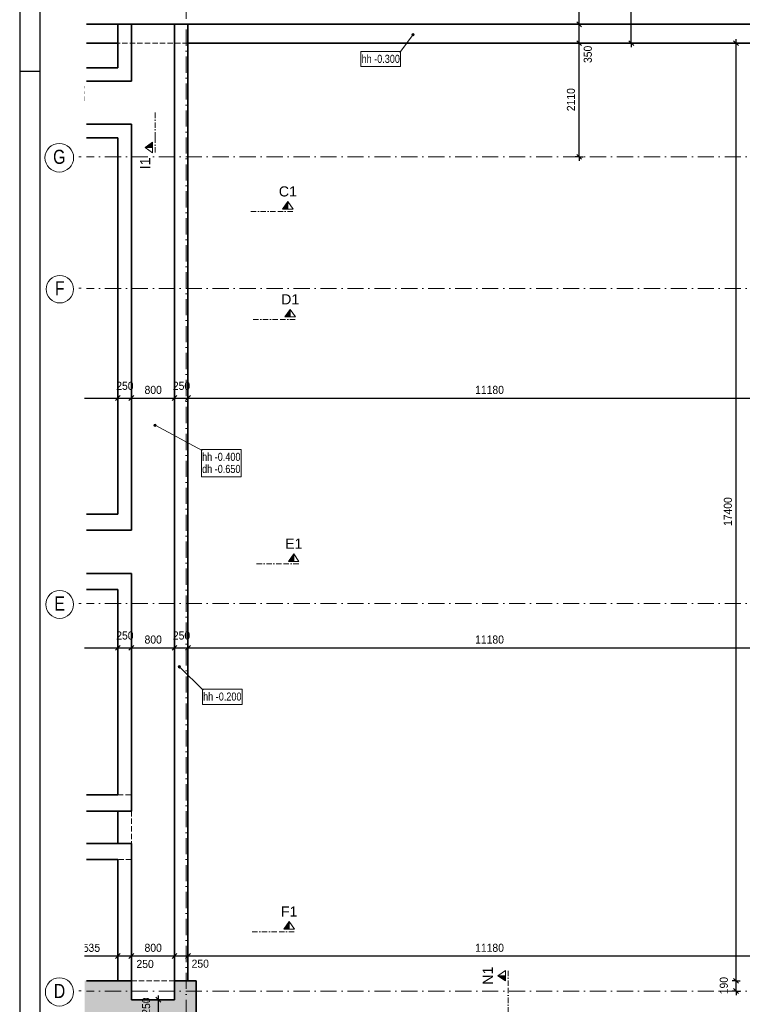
# Model space of a CAD drawing. Header units: millimetres. Extents: x 0 to 78750, y 0 to 63000.
# Tile 16 of 23: x 0 to 13410, y 27234 to 45505. Entities that reach past the tile are written whole.
import ezdxf
from ezdxf.enums import TextEntityAlignment as Align

# ---------------------------------------------------------------- set-up
doc = ezdxf.new("R2010")
doc.units = ezdxf.units.MM
doc.header["$LTSCALE"] = 1000
for name, pattern in [('Carkovana', [0.21, 0.15, -0.06]), ('Carkovana 0.5x', [0.14, 0.1, -0.04]), ('Cerchovana 0.5x', [0.18, 0.1, -0.04, 0, -0.04]), ('Cerchovana 2x', [0.5, 0.3, -0.1, 0, -0.1]), ('Teckovana', [0.06, 0, -0.06])]:
    doc.linetypes.add(name, pattern=pattern)
for name, color, linetype in [('Architektura obecně', 7, 'Continuous'), ('Kóty 1_50', 7, 'Continuous'), ('Standard', 7, 'Continuous')]:
    doc.layers.add(name, color=color, linetype=linetype)
for name, color, linetype, lineweight in [('Filling', 7, 'Continuous', 13), ('Plošné elementy obecné', 7, 'Continuous', 13), ('Rastr', 30, 'Teckovana', 18), ('Stěna', 7, 'Continuous', 35)]:
    doc.layers.add(name, color=color, linetype=linetype, lineweight=lineweight)
doc.styles.add('ARIAL', font='arial.ttf')

msp = doc.modelspace()

# ---------------------------------------------------------------- hatches: boundary and pattern name
at = {"layer": 'Filling', "linetype": 'Carkovana', "lineweight": 5, "true_color": 0xe0ffe0, "transparency": 33554687}
msp.add_hatch(color=254, dxfattribs=at).paths.add_polyline_path([(3270, 27070), (3270, 27660), (2872, 27670), (2872, 27320), (2072, 27320), (2072, 27670), (1205, 27670), (1205, 27070), (2743, 27070), (2743, 25264), (1205, 25264), (1205, 24772), (3270, 24772), (3270, 25264), (3267, 25264), (3267, 27070)])
at = {"layer": 'Kóty 1_50', "linetype": 'Carkovana', "lineweight": 5, "transparency": 33554687}
for points in [[(1205, 44278), (1205, 44229), (1212, 44235), (1212, 44255), (1212, 44270)], [(1205, 44176), (1205, 44122), (1212, 44130), (1212, 44148), (1212, 44171)], [(1205, 44086), (1205, 43996), (1210, 43996), (1210, 44086)], [(1286, 28248), (1288, 28229), (1300, 28218), (1311, 28206), (1329, 28206), (1349, 28206), (1362, 28219), (1375, 28233), (1375, 28253), (1375, 28267), (1369, 28277), (1362, 28287), (1350, 28290), (1359, 28294), (1364, 28302), (1369, 28310), (1369, 28320), (1369, 28330), (1364, 28339), (1359, 28348), (1349, 28354), (1340, 28359), (1329, 28359), (1313, 28359), (1302, 28349), (1291, 28339), (1288, 28320), (1305, 28317), (1306, 28330), (1313, 28337), (1319, 28344), (1329, 28344), (1339, 28344), (1345, 28337), (1351, 28331), (1351, 28320), (1351, 28308), (1343, 28301), (1334, 28295), (1324, 28295), (1323, 28295), (1321, 28296), (1319, 28279), (1326, 28281), (1331, 28281), (1343, 28281), (1350, 28273), (1358, 28265), (1358, 28252), (1358, 28239), (1350, 28230), (1341, 28221), (1330, 28221), (1320, 28221), (1313, 28228), (1306, 28235), (1303, 28251)], [(1392, 28248), (1394, 28229), (1405, 28217), (1417, 28206), (1436, 28206), (1458, 28206), (1472, 28224), (1482, 28239), (1482, 28259), (1482, 28281), (1470, 28294), (1458, 28308), (1440, 28308), (1426, 28308), (1414, 28299), (1422, 28339), (1476, 28339), (1476, 28356), (1408, 28356), (1395, 28279), (1411, 28277), (1414, 28284), (1421, 28288), (1427, 28292), (1435, 28292), (1449, 28292), (1457, 28283), (1465, 28273), (1465, 28258), (1465, 28241), (1456, 28231), (1448, 28221), (1436, 28221), (1426, 28221), (1419, 28228), (1411, 28235), (1409, 28249)]]:
    msp.add_hatch(color=7, dxfattribs=at).paths.add_polyline_path(points)
h = msp.add_hatch(color=7, dxfattribs=at)
h.paths.add_polyline_path([(1205, 28230), (1205, 28206), (1205, 28206), (1224, 28206), (1247, 28206), (1260, 28224), (1271, 28239), (1271, 28259), (1271, 28281), (1258, 28294), (1246, 28308), (1228, 28308), (1215, 28308), (1205, 28300), (1205, 28285), (1209, 28288), (1215, 28292), (1224, 28292), (1237, 28292), (1245, 28283), (1253, 28273), (1253, 28258), (1253, 28241), (1244, 28231), (1236, 28221), (1224, 28221), (1214, 28221), (1207, 28228)])
h.paths.add_polyline_path([(1264, 28356), (1205, 28356), (1205, 28312), (1210, 28339), (1264, 28339)])
at = {"layer": 'Stěna', "linetype": 'Carkovana', "lineweight": 5, "transparency": 33554687}
for points in [[(7278, 45231), (7318, 45215), (7282, 45242)], [(7280, 45220), (7309, 45208), (7278, 45231)], [(7278, 45231), (7309, 45208), (7318, 45215)], [(7298, 45206), (7280, 45220), (7287, 45210)], [(7280, 45220), (7298, 45206), (7309, 45208)], [(7282, 45242), (7323, 45226), (7291, 45249)], [(7282, 45242), (7318, 45215), (7323, 45226)], [(7291, 45249), (7321, 45237), (7303, 45251)], [(7291, 45249), (7323, 45226), (7321, 45237)], [(7303, 45251), (7321, 45237), (7314, 45246)], [(2493, 37966), (2500, 37997), (2490, 37977)], [(2490, 37977), (2500, 37997), (2492, 37989)], [(2501, 37958), (2511, 38000), (2493, 37966)], [(2493, 37966), (2511, 38000), (2500, 37997)], [(2501, 37958), (2523, 37998), (2511, 38000)], [(2513, 37956), (2523, 37998), (2501, 37958)], [(2513, 37956), (2531, 37990), (2523, 37998)], [(2524, 37959), (2531, 37990), (2513, 37956)], [(2524, 37959), (2534, 37979), (2531, 37990)], [(2534, 37979), (2524, 37959), (2532, 37967)], [(2947, 33481), (2968, 33518), (2941, 33491)], [(2941, 33491), (2968, 33518), (2957, 33518)], [(2941, 33491), (2957, 33518), (2941, 33502)], [(2941, 33502), (2957, 33518), (2946, 33512)], [(2947, 33481), (2978, 33513), (2968, 33518)], [(2957, 33475), (2978, 33513), (2947, 33481)], [(2957, 33475), (2984, 33503), (2978, 33513)], [(2968, 33475), (2984, 33503), (2957, 33475)], [(2968, 33475), (2984, 33491), (2984, 33503)], [(2984, 33491), (2968, 33475), (2979, 33481)]]:
    msp.add_hatch(color=7, dxfattribs=at).paths.add_polyline_path(points)

# ---------------------------------------------------------------- linework, layer by layer
at = {"layer": 'Architektura obecně', "color": 250, "linetype": 'Carkovana 0.5x', "lineweight": 18, "true_color": 0x3b3b3b, "transparency": 33554687}
for p, q in [((3122, 45070), (1822, 45070)), ((1822, 31120), (2072, 31120)), ((2072, 30820), (2072, 30220)), ((2072, 29920), (1822, 29920)), ((2072, 27670), (2872, 27670))]:
    msp.add_line(p, q, dxfattribs=at)
at = {"layer": 'Kóty 1_50', "color": 7, "linetype": 'Continuous', "lineweight": -3, "transparency": 33554687}
for p, q in [((10381, 45420), (10381, 46720)), ((11349, 45070), (11349, 45815)), ((10381, 45420), (10306, 45420)), ((10426, 45375), (10336, 45465)), ((10381, 45420), (10456, 45420)), ((10381, 45070), (10381, 45420)), ((13294, 45070), (13294, 45145)), ((10381, 45070), (10306, 45070)), ((10426, 45025), (10336, 45115)), ((10381, 45070), (10456, 45070)), ((10381, 44447), (10381, 45070)), ((11349, 45070), (11274, 45070)), ((11394, 45025), (11304, 45115)), ((11349, 45070), (11424, 45070)), ((11349, 45070), (11349, 44995)), ((13294, 45070), (13219, 45070)), ((13339, 45025), (13249, 45115)), ((13294, 45070), (13369, 45070)), ((13294, 27670), (13294, 45070)), ((10381, 43925), (10381, 44447)), ((10381, 43762), (10381, 43925)), ((10381, 42960), (10381, 43762)), ((10381, 42960), (10306, 42960)), ((10426, 42915), (10336, 43005)), ((10381, 42960), (10456, 42960)), ((10381, 42960), (10381, 42885)), ((1822, 38484), (1822, 38559)), ((2072, 38484), (2072, 38559)), ((2872, 38484), (2872, 38559)), ((3122, 38484), (3122, 38559)), ((1205, 38484), (1822, 38484)), ((1777, 38439), (1867, 38529)), ((1822, 38484), (1822, 38409)), ((1822, 38484), (2072, 38484)), ((2027, 38439), (2117, 38529)), ((2072, 38484), (2072, 38409)), ((2072, 38484), (2872, 38484)), ((2827, 38439), (2917, 38529)), ((2872, 38484), (2872, 38409)), ((2872, 38484), (3122, 38484)), ((3077, 38439), (3167, 38529)), ((3122, 38484), (3122, 38409)), ((3122, 38484), (14302, 38484)), ((1205, 33850), (1822, 33850)), ((1777, 33805), (1867, 33895)), ((1822, 33850), (1822, 33925)), ((1822, 33850), (1822, 33775)), ((1822, 33850), (2072, 33850)), ((2027, 33805), (2117, 33895)), ((2072, 33850), (2072, 33925)), ((2072, 33850), (2072, 33775)), ((2072, 33850), (2872, 33850)), ((2827, 33805), (2917, 33895)), ((2872, 33850), (2872, 33925)), ((2872, 33850), (2872, 33775)), ((2872, 33850), (3122, 33850)), ((3077, 33805), (3167, 33895)), ((3122, 33850), (3122, 33925)), ((3122, 33850), (3122, 33775)), ((3122, 33850), (14302, 33850)), ((1777, 28086), (1867, 28176)), ((1822, 28131), (1822, 28206)), ((2027, 28086), (2117, 28176)), ((2072, 28131), (2072, 28206)), ((2827, 28086), (2917, 28176)), ((2872, 28131), (2872, 28206)), ((3077, 28086), (3167, 28176)), ((3122, 28131), (3122, 28206)), ((1205, 28131), (1822, 28131)), ((1822, 28131), (1822, 28056)), ((1822, 28131), (2072, 28131)), ((2072, 28131), (2072, 28056)), ((2072, 28131), (2872, 28131)), ((2872, 28131), (2872, 28056)), ((2872, 28131), (3122, 28131)), ((3122, 28131), (3122, 28056)), ((3122, 28131), (14302, 28131)), ((13294, 27670), (13219, 27670)), ((13339, 27625), (13249, 27715)), ((13294, 27670), (13369, 27670)), ((13294, 27480), (13294, 27670)), ((13294, 27480), (13219, 27480)), ((13339, 27435), (13249, 27525)), ((13294, 27480), (13369, 27480)), ((13294, 27480), (13294, 27405)), ((2573, 27320), (2498, 27320)), ((2618, 27275), (2528, 27365)), ((2573, 27320), (2573, 27395)), ((2573, 27320), (2648, 27320)), ((2573, 27070), (2573, 27320))]:
    msp.add_line(p, q, dxfattribs=at)
at = {"layer": 'Plošné elementy obecné', "color": 7, "linetype": 'Continuous', "lineweight": 35, "transparency": 33554687}
for p, q in [((1242, 45420), (1822, 45420)), ((1822, 44615), (1822, 45420)), ((1822, 45420), (2072, 45420)), ((2072, 45420), (2872, 45420)), ((2072, 45420), (2072, 44365)), ((2872, 27670), (2872, 45420)), ((2872, 45420), (3122, 45420)), ((3122, 45420), (3122, 27670)), ((3122, 45420), (14552, 45420)), ((1822, 45070), (1242, 45070)), ((14302, 45070), (3122, 45070)), ((1242, 44615), (1822, 44615)), ((1822, 44365), (1242, 44365)), ((2072, 44365), (1822, 44365)), ((1242, 43565), (1822, 43565)), ((1822, 43565), (2072, 43565)), ((2072, 43565), (2072, 36030)), ((1822, 43315), (1242, 43315)), ((1822, 36330), (1822, 43315)), ((1242, 36330), (1822, 36330)), ((1822, 36030), (1242, 36030)), ((2072, 36030), (1822, 36030)), ((1242, 35230), (2072, 35230)), ((2072, 35230), (2072, 34930)), ((1822, 34930), (1242, 34930)), ((1822, 31120), (1822, 34930)), ((2072, 34930), (2072, 31120)), ((1242, 31120), (1822, 31120)), ((2072, 31120), (2072, 30820)), ((2072, 30820), (1242, 30820)), ((1822, 30220), (1822, 30820)), ((1242, 30220), (2072, 30220)), ((2072, 30220), (2072, 29920)), ((1822, 29920), (1242, 29920)), ((1822, 27670), (1822, 29920)), ((2072, 29920), (2072, 27670)), ((2072, 27670), (1242, 27670)), ((2072, 27320), (2072, 27670)), ((2872, 27670), (2872, 27320)), ((3272, 27670), (2872, 27670)), ((3272, 24770), (3272, 27670)), ((2872, 27320), (2072, 27320))]:
    msp.add_line(p, q, dxfattribs=at)
at = {"layer": 'Rastr', "color": 7, "linetype": 'Cerchovana 2x', "lineweight": 5, "transparency": 33554687}
for p, q in [((3092, 62325), (3092, 9577)), ((1097, 42961), (1139, 42961)), ((53891, 42960), (1242, 42960)), ((1097, 40521), (1139, 40521)), ((53891, 40520), (1242, 40520)), ((1097, 34671), (1139, 34671)), ((53891, 34670), (1242, 34670)), ((1097, 27481), (1139, 27481)), ((53891, 27480), (1242, 27480))]:
    msp.add_line(p, q, dxfattribs=at)
at = {"layer": 'Rastr', "color": 7, "linetype": 'Continuous', "lineweight": 18, "transparency": 33554687}
for centre, radius in [((735, 42944), 266), ((745, 40504), 255), ((741, 34654), 258), ((738, 27464), 262)]:
    msp.add_circle(centre, radius, dxfattribs=at)
at = {"layer": 'Standard', "color": 8, "linetype": 'Cerchovana 0.5x', "lineweight": 18, "transparency": 33554687}
for p, q in [((2514, 43320), (2514, 43820)), ((2514, 43320), (2514, 43020)), ((4289, 41944), (4789, 41944)), ((4289, 41944), (4789, 41944)), ((4289, 41944), (4789, 41944)), ((4289, 41944), (4789, 41944)), ((4789, 41944), (5089, 41944)), ((4789, 41944), (5089, 41944)), ((4789, 41944), (5089, 41944)), ((4789, 41944), (5089, 41944)), ((4333, 39942), (4833, 39942)), ((4833, 39942), (5133, 39942)), ((4397, 35407), (4897, 35407)), ((4897, 35407), (5197, 35407)), ((4314, 28581), (4814, 28581)), ((4814, 28581), (5114, 28581)), ((9063, 27578), (9063, 27878)), ((9063, 27078), (9063, 27578))]:
    msp.add_line(p, q, dxfattribs=at)
at = {"layer": 'Standard', "color": 8, "linetype": 'Continuous', "lineweight": 18, "transparency": 33554687}
for p, q in [((2467, 43231), (2327, 43132)), ((2327, 43132), (2467, 43034)), ((2327, 43132), (2467, 43132)), ((2460, 43217), (2339, 43132)), ((2351, 43132), (2453, 43204)), ((2446, 43190), (2364, 43132)), ((2376, 43132), (2439, 43177)), ((2432, 43163), (2388, 43132)), ((2400, 43132), (2425, 43150)), ((2418, 43136), (2413, 43132)), ((2418, 43132), (2418, 43136)), ((2425, 43150), (2425, 43132)), ((2432, 43132), (2432, 43163)), ((2439, 43177), (2439, 43132)), ((2446, 43132), (2446, 43190)), ((2453, 43204), (2453, 43132)), ((2460, 43132), (2460, 43217)), ((2467, 43034), (2467, 43231)), ((4878, 41990), (4977, 42131)), ((4878, 41990), (4977, 42131)), ((4878, 41990), (4977, 42131)), ((4878, 41990), (4977, 42131)), ((4892, 41997), (4977, 42119)), ((4892, 41997), (4977, 42119)), ((4892, 41997), (4977, 42119)), ((4892, 41997), (4977, 42119)), ((4905, 42005), (4977, 42107)), ((4905, 42005), (4977, 42107)), ((4905, 42005), (4977, 42107)), ((4905, 42005), (4977, 42107)), ((4919, 42012), (4977, 42094)), ((4919, 42012), (4977, 42094)), ((4919, 42012), (4977, 42094)), ((4919, 42012), (4977, 42094)), ((4932, 42019), (4977, 42082)), ((4932, 42019), (4977, 42082)), ((4932, 42019), (4977, 42082)), ((4932, 42019), (4977, 42082)), ((4946, 42026), (4977, 42070)), ((4946, 42026), (4977, 42070)), ((4946, 42026), (4977, 42070)), ((4946, 42026), (4977, 42070)), ((4977, 42026), (4946, 42026)), ((4977, 42026), (4946, 42026)), ((4977, 42026), (4946, 42026)), ((4977, 42026), (4946, 42026)), ((4959, 42033), (4977, 42058)), ((4959, 42033), (4977, 42058)), ((4959, 42033), (4977, 42058)), ((4959, 42033), (4977, 42058)), ((4977, 42033), (4959, 42033)), ((4977, 42033), (4959, 42033)), ((4977, 42033), (4959, 42033)), ((4977, 42033), (4959, 42033)), ((4973, 42040), (4977, 42045)), ((4973, 42040), (4977, 42045)), ((4973, 42040), (4977, 42045)), ((4973, 42040), (4977, 42045)), ((4977, 42040), (4973, 42040)), ((4977, 42040), (4973, 42040)), ((4977, 42040), (4973, 42040)), ((4977, 42040), (4973, 42040)), ((4977, 42131), (5075, 41990)), ((4977, 41990), (4977, 42131)), ((4977, 42131), (5075, 41990)), ((4977, 41990), (4977, 42131)), ((4977, 42131), (5075, 41990)), ((4977, 41990), (4977, 42131)), ((4977, 42131), (5075, 41990)), ((4977, 41990), (4977, 42131)), ((4977, 41990), (4878, 41990)), ((4977, 41990), (4878, 41990)), ((4977, 41990), (4878, 41990)), ((4977, 41990), (4878, 41990)), ((4977, 41997), (4892, 41997)), ((4977, 41997), (4892, 41997)), ((4977, 41997), (4892, 41997)), ((4977, 41997), (4892, 41997)), ((4977, 42005), (4905, 42005)), ((4977, 42005), (4905, 42005)), ((4977, 42005), (4905, 42005)), ((4977, 42005), (4905, 42005)), ((4977, 42012), (4919, 42012)), ((4977, 42012), (4919, 42012)), ((4977, 42012), (4919, 42012)), ((4977, 42012), (4919, 42012)), ((4977, 42019), (4932, 42019)), ((4977, 42019), (4932, 42019)), ((4977, 42019), (4932, 42019)), ((4977, 42019), (4932, 42019)), ((5075, 41990), (4977, 41990)), ((5075, 41990), (4977, 41990)), ((5075, 41990), (4977, 41990)), ((5075, 41990), (4977, 41990)), ((4922, 39989), (5020, 40129)), ((4935, 39996), (5020, 40117)), ((4949, 40003), (5020, 40105)), ((4962, 40010), (5020, 40093)), ((4975, 40017), (5020, 40080)), ((5020, 40017), (4975, 40017)), ((4989, 40024), (5020, 40068)), ((5020, 40024), (4989, 40024)), ((5002, 40031), (5020, 40056)), ((5020, 40031), (5002, 40031)), ((5016, 40038), (5020, 40043)), ((5020, 40038), (5016, 40038)), ((5020, 40129), (5118, 39989)), ((5020, 39989), (5020, 40129)), ((5020, 39989), (4922, 39989)), ((5020, 39996), (4935, 39996)), ((5020, 40003), (4949, 40003)), ((5020, 40010), (4962, 40010)), ((5118, 39989), (5020, 39989)), ((4986, 35454), (5085, 35595)), ((5085, 35454), (4986, 35454)), ((5000, 35461), (5085, 35583)), ((5085, 35461), (5000, 35461)), ((5013, 35468), (5085, 35571)), ((5085, 35468), (5013, 35468)), ((5027, 35475), (5085, 35558)), ((5085, 35475), (5027, 35475)), ((5040, 35482), (5085, 35546)), ((5085, 35482), (5040, 35482)), ((5054, 35490), (5085, 35534)), ((5085, 35490), (5054, 35490)), ((5067, 35497), (5085, 35522)), ((5085, 35497), (5067, 35497)), ((5081, 35504), (5085, 35509)), ((5085, 35504), (5081, 35504)), ((5085, 35595), (5183, 35454)), ((5085, 35454), (5085, 35595)), ((5183, 35454), (5085, 35454)), ((4903, 28628), (5001, 28768)), ((4916, 28635), (5001, 28756)), ((4930, 28642), (5001, 28744)), ((4943, 28649), (5001, 28732)), ((4956, 28656), (5001, 28719)), ((4970, 28663), (5001, 28707)), ((4983, 28670), (5001, 28695)), ((5001, 28768), (5099, 28628)), ((5001, 28628), (5001, 28768)), ((5001, 28628), (4903, 28628)), ((5001, 28635), (4916, 28635)), ((5001, 28642), (4930, 28642)), ((5001, 28649), (4943, 28649)), ((5001, 28656), (4956, 28656)), ((5001, 28663), (4970, 28663)), ((5001, 28670), (4983, 28670)), ((4997, 28677), (5001, 28683)), ((5001, 28677), (4997, 28677)), ((5099, 28628), (5001, 28628)), ((8875, 27765), (9016, 27864)), ((9016, 27864), (9016, 27765)), ((9016, 27667), (8875, 27765)), ((9016, 27765), (8875, 27765)), ((9009, 27680), (8887, 27765)), ((9002, 27694), (8900, 27765)), ((8995, 27707), (8912, 27765)), ((8988, 27721), (8924, 27765)), ((8981, 27734), (8937, 27765)), ((8974, 27748), (8949, 27765)), ((8967, 27761), (8961, 27765)), ((8967, 27765), (8967, 27761)), ((8974, 27765), (8974, 27748)), ((8981, 27765), (8981, 27734)), ((8988, 27765), (8988, 27721)), ((8995, 27765), (8995, 27707)), ((9002, 27765), (9002, 27694)), ((9009, 27765), (9009, 27680)), ((9016, 27765), (9016, 27667))]:
    msp.add_line(p, q, dxfattribs=at)
at = {"layer": 'Stěna', "color": 7, "linetype": 'Continuous', "lineweight": 5, "transparency": 33554687}
for p, q in [((7056, 44899), (7300, 45228)), ((7068, 44914), (6332, 44914)), ((6332, 44914), (6332, 44634)), ((7068, 44634), (7068, 44914)), ((6332, 44634), (7068, 44634)), ((3385, 37514), (2512, 37978)), ((4109, 37529), (3373, 37529)), ((3373, 37529), (3373, 37024)), ((4109, 37024), (4109, 37529)), ((3373, 37024), (4109, 37024)), ((3404, 33065), (2963, 33497)), ((4128, 33080), (3392, 33080)), ((3392, 33080), (3392, 32800)), ((4128, 32800), (4128, 33080)), ((3392, 32800), (4128, 32800))]:
    msp.add_line(p, q, dxfattribs=at)
at = {"layer": 'Stěna', "color": 7, "linetype": 'Continuous', "lineweight": -3, "transparency": 33554687}
msp.add_line((0, 44550), (375, 44550), dxfattribs=at)
msp.add_line((0, 44550), (375, 44550), dxfattribs=at)
for points in [[(0, 0), (63000, 0), (63000, 63000), (0, 63000), (0, 0)], [(0, 0), (78750, 0), (78750, 63000), (0, 63000), (0, 0)], [(375, 375), (62625, 375), (62625, 62625), (375, 62625), (375, 375)], [(375, 375), (78375, 375), (78375, 62625), (375, 62625), (375, 375)]]:
    msp.add_lwpolyline(points, close=True, dxfattribs=at)
at = {"layer": 'Stěna', "color": 7, "linetype": 'Continuous', "lineweight": 5, "transparency": 33554687}
for centre in [(7300, 45228), (2512, 37978), (2963, 33497)]:
    msp.add_circle(centre, 22.5, dxfattribs=at)

# ---------------------------------------------------------------- texts
at = {"layer": 'Kóty 1_50', "color": 7, "linetype": 'Continuous', "lineweight": 5, "transparency": 33554687, "style": 'ARIAL', "width": 0.917682}
for s, p, p2 in [('350', (10617, 44702), (10617, 45022)), ('2110', (10304, 43808), (10304, 44235)), ('17400', (13216, 36110), (13216, 36644)), ('190', (13141, 27421), (13141, 27741)), ('250', (2420, 27041), (2420, 27361))]:
    msp.add_text(s, height=150, rotation=90, dxfattribs=at).set_placement(p, p2, align=Align.FIT)
for s, p, p2 in [('250', (1792, 38636), (2113, 38636)), ('250', (2843, 38636), (3163, 38636)), ('800', (2317, 38561), (2638, 38561)), ('11180', (8452, 38561), (8986, 38561)), ('250', (1792, 34003), (2113, 34003)), ('800', (2317, 33928), (2638, 33928)), ('250', (2843, 34003), (3163, 34003)), ('11180', (8452, 33928), (8986, 33928)), ('800', (2317, 28208), (2638, 28208)), ('11180', (8452, 28208), (8986, 28208)), ('250', (2167, 27908), (2488, 27908)), ('250', (3190, 27913), (3511, 27913))]:
    msp.add_text(s, height=150, dxfattribs=at).set_placement(p, p2, align=Align.FIT)
at = {"layer": 'Rastr', "color": 7, "linetype": 'Continuous', "lineweight": 18, "transparency": 33554687, "style": 'ARIAL'}
for s, width, p, p2 in [('G', 0.798036, (620, 42830), (848, 42830)), ('F', 0.797186, (655, 40390), (834, 40390)), ('E', 0.802005, (643, 34540), (839, 34540)), ('D', 0.806878, (632, 27350), (845, 27350))]:
    msp.add_text(s, height=262, dxfattribs=dict(at, width=width)).set_placement(p, p2, align=Align.FIT)
at = {"layer": 'Standard', "color": 7, "linetype": 'Continuous', "lineweight": -3, "transparency": 33554687, "style": 'ARIAL'}
for s, width, p, p2 in [('I1', 1.002291, (2423, 42730), (2423, 42949)), ('N1', 1.008969, (8781, 27597), (8781, 27934))]:
    msp.add_text(s, height=187.5, rotation=90, dxfattribs=dict(at, width=width)).set_placement(p, p2, align=Align.FIT)
for s, width, p, p2 in [('C1', 1.008969, (4808, 42225), (5146, 42225)), ('C1', 1.008969, (4808, 42225), (5146, 42225)), ('C1', 1.008969, (4808, 42225), (5146, 42225)), ('C1', 1.008969, (4808, 42225), (5146, 42225)), ('D1', 1.008969, (4851, 40223), (5189, 40223)), ('E1', 1.005663, (4924, 35689), (5246, 35689)), ('F1', 1.00266, (4848, 28862), (5154, 28862))]:
    msp.add_text(s, height=187.5, dxfattribs=dict(at, width=width)).set_placement(p, p2, align=Align.FIT)
at = {"layer": 'Stěna', "color": 7, "linetype": 'Continuous', "lineweight": 5, "transparency": 33554687, "style": 'ARIAL', "width": 0.804929}
for s, p, p2 in [('hh -0.300', (6344, 44704), (7056, 44704)), ('hh -0.400', (3385, 37319), (4097, 37319)), ('dh -0.650', (3385, 37094), (4097, 37094)), ('hh -0.200', (3404, 32870), (4116, 32870))]:
    msp.add_text(s, height=150, dxfattribs=at).set_placement(p, p2, align=Align.FIT)

doc.saveas('drawing.dxf')
